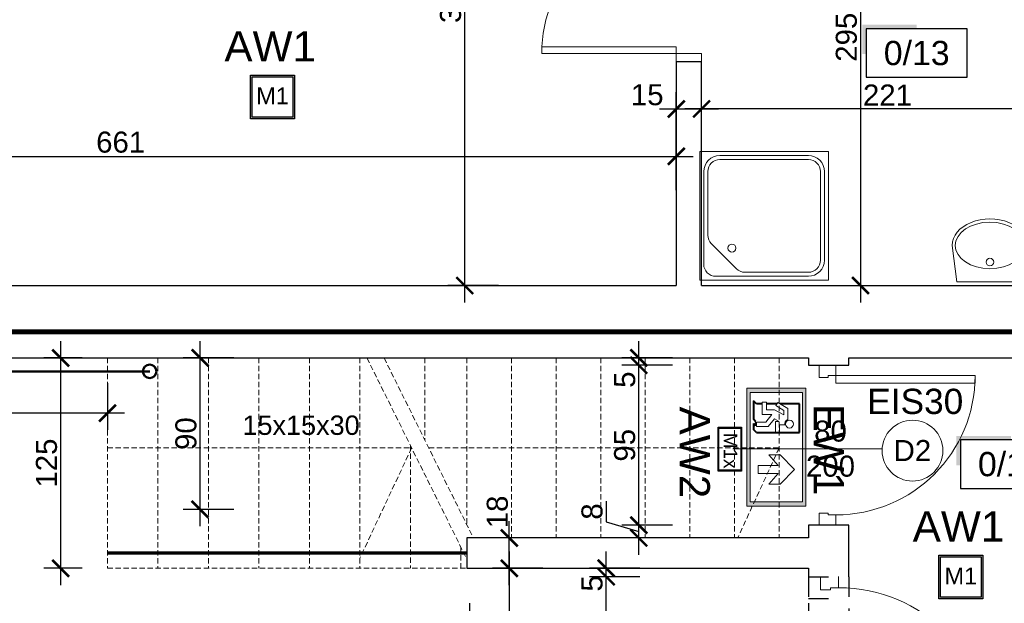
# Model space of a CAD drawing. Header units: millimetres. Extents: x 2709036 to 2756280, y 168165 to 192362.
# Tile 85 of 192: x 2716299 to 2716885, y 191168 to 191515. Entities that reach past the tile are written whole.
import ezdxf
from ezdxf.enums import TextEntityAlignment as Align

# ---------------------------------------------------------------- set-up
doc = ezdxf.new("R2010")
doc.units = ezdxf.units.MM
doc.header["$MEASUREMENT"] = 0
doc.set_wipeout_variables(frame=1)
for name, pattern in [('ACAD_ISO03W100', [30, 12, -18]), ('CENTER2', [1.125, 0.75, -0.125, 0.125, -0.125]), ('HIDDEN2', [4.7625, 3.175, -1.5875]), ('UKRYTE', [9.525, 6.35, -3.175]), ('Wipeout_Contour', [1000, 0, -1000])]:
    doc.linetypes.add(name, pattern=pattern)
doc.layers.add('6 - OPISY', color=7, linetype='Continuous')
doc.layers.add('Oświetlenie awaryjne', color=1, linetype='Continuous')
for name, color, linetype, lineweight in [('[san] inst. hydrantowa', 4, 'CENTER2', 50), ('__MAZ_EKSP_PROJ', 3, 'Continuous', 0), ('__MAZ_LIKWIDACJE', 6, 'ACAD_ISO03W100', 30), ('__MAZ_OPIS_STOLARKA', 7, 'Continuous', 0), ('__MAZ_SCHODY', 7, 'Continuous', 0), ('__MAZ_STOLARKA DRZWIOWA ISTN', 7, 'Continuous', 9), ('__MAZ_STOLARKA DRZWIOWA NOWA', 7, 'Continuous', 9), ('__MAZ_WYMIARY', 7, 'Continuous', 9), ('__MAZ_ŚCIANY ISTNIEJĄCE', 7, 'Continuous', 30), ('Meble i wyposażenie', 8, 'Continuous', 5), ('Oświetlenie ewakuacyjne', 3, 'Continuous', 20), ('SCHODY_POR.', 7, 'UKRYTE', 25)]:
    doc.layers.add(name, color=color, linetype=linetype, lineweight=lineweight)
doc.styles.add('Arial', font='arial.ttf')
doc.styles.add('Dimensions', font='arial.ttf')
doc.styles.add('Malanow_1_100', font='isocpeur.ttf')
doc.styles.get("Standard").update_dxf_attribs({"font": 'arial.ttf'})
doc.styles.add('styl1', font='arial.ttf')
doc.dimstyles.new('100', dxfattribs={"dimtxt": 10, "dimasz": 10, "dimexe": 18, "dimexo": 15, "dimgap": 9, "dimtad": 1, "dimdec": 1, "dimrnd": 0.5, "dimdsep": 46, "dimtxsty": 'Dimensions', "dimblk": 'ARCHTICK', "dimcen": 9, "dimdle": 10, "dimadec": 1, "dimazin": 2, "dimtfac": 1, "dimtdec": 4, "dimtofl": 0, "dimtmove": 2, "dimatfit": 3, "dimfxl": 1, "dimtolj": 1, "dimtzin": 0, "dimarcsym": 0})

# ---------------------------------------------------------------- blocks, each defined once
blk = doc.blocks.new('_ArchTick')
at = {"color": 0, "linetype": 'ByBlock', "const_width": 0.15}
blk.add_lwpolyline([(-0.5, -0.5), (0.5, 0.5)], dxfattribs=at)
blk = doc.blocks.new('*D730')
at = {"layer": '__MAZ_WYMIARY', "color": 0, "lineweight": -2}
for p, q in [((2716323.77, 191179.08), (2716323.77, 191324.08)), ((2716336.61, 191314.08), (2716313.77, 191314.08)), ((2716336.61, 191189.08), (2716313.77, 191189.08))]:
    blk.add_line(p, q, dxfattribs=at)
at = {"layer": 'Defpoints', "color": 0, "lineweight": 30}
for p in [(2716323.77, 191314.08), (2716351.61, 191314.08), (2716351.61, 191189.08)]:
    blk.add_point(p, dxfattribs=at)
at = {"layer": '__MAZ_WYMIARY', "color": 0, "lineweight": -2, "xscale": 10, "yscale": 10, "zscale": 10}
for p, rotation in [((2716323.77, 191314.08), 90), ((2716323.77, 191189.08), 270)]:
    blk.add_blockref('_ArchTick', p, dxfattribs=dict(at, rotation=rotation))
at = {"layer": '__MAZ_WYMIARY', "color": 0, "lineweight": 5, "insert": (2716315.39, 191251.58), "char_height": 12.5, "attachment_point": 5, "rotation": 90, "style": 'Arial'}
blk.add_mtext('\\A1;125', dxfattribs=at)
blk = doc.blocks.new('BRODZIK 90')
for p, q in [((-4.5, 0), (4.5, 0)), ((-4.5, -9), (-4.5, 0)), ((4.5, 0), (4.5, -9)), ((-3.379, -0.281), (3.094, -0.281)), ((-1.34, -0.562), (3.094, -0.562)), ((-4.219, -7.594), (-4.219, -1.121)), ((-3.691, -2.566), (-1.934, -0.809)), ((3.938, -1.406), (3.938, -7.594)), ((4.219, -1.406), (4.219, -7.594)), ((-3.937, -7.594), (-3.937, -3.16)), ((3.094, -8.438), (-3.094, -8.438)), ((3.094, -8.719), (-3.094, -8.719)), ((4.5, -9), (-4.5, -9))]:
    blk.add_line(p, q)
blk.add_circle((-2.25, -2.25), 0.281)
for centre, radius, start, end in [((-3.379, -1.121), 0.84, 90, 180), ((-1.34, -1.403), 0.84, 90, 135), ((3.094, -1.406), 1.125, 0, 90), ((3.094, -1.406), 0.844, 0, 90), ((-3.097, -3.16), 0.84, 135, 180), ((-3.094, -7.594), 1.125, 180, 270), ((-3.094, -7.594), 0.844, 180, 270), ((3.094, -7.594), 1.125, 270, 0), ((3.094, -7.594), 0.844, 270, 0)]:
    blk.add_arc(centre, radius, start, end)
blk = doc.blocks.new('*U5')
at = {"color": 0, "linetype": 'Wipeout_Contour', "lineweight": -2, "ltscale": 7389.409666}
blk.add_wipeout([(-228.2, -234.4), (-227.7, -234.4), (-225.7, -255.6), (-220, -276), (-210.6, -294.8), (-188.8, -323.2), (-161.9, -346.1), (-111.8, -371.5), (-58.3, -387.1), (-3, -392.4), (52.4, -387.1), (105.9, -371.5), (155.9, -346.1), (182.9, -323.2), (204.7, -294.8), (214, -276), (219.8, -255.6), (221.8, -234.4), (193.5, -17.4), (-199.4, -17.4)], dxfattribs=at).dxf.layer = 'Meble i wyposażenie'
at = {"layer": 'Meble i wyposażenie', "color": 0, "linetype": 'Continuous', "lineweight": -2}
for p, q in [((-199.4, -17.2), (-228.2, -234.2)), ((193.5, -17.2), (-199.4, -17.2)), ((-199.2, -17.5), (-199.4, -17.5)), ((193.5, -17.5), (193.3, -17.5)), ((221.8, -234.2), (193.5, -17.2))]:
    blk.add_line(p, q, dxfattribs=at)
blk.add_circle((-3, -135.7), 22.5, dxfattribs=at)
blk.add_ellipse((-3, -234.2), major_axis=(-206, 0), ratio=0.671, dxfattribs=at)
blk.add_ellipse((-3, -234.2), major_axis=(-224.7, 0), ratio=0.702956, start_param=0, end_param=3.141593, dxfattribs=at)
blk = doc.blocks.new('*U9')
at = {"ltscale": 10}
blk.add_hatch(color=256, dxfattribs=at).paths.add_polyline_path([(0, 26), (-25, 26), (-27, 26), (-27, 11.46), (-25, 11.46), (-25, 24), (0, 24)])
blk.add_lwpolyline([(-25, 0), (25, 0), (25, 24), (-25, 24)], close=True, dxfattribs=at)
at = {"layer": '6 - OPISY'}
for tag, p in [('NRPOM', (0, 6)), ('WYSPOM', (3.39, -15.66))]:
    blk.add_attdef(tag, text='', height=12, dxfattribs=at).set_placement(p, align=Align.CENTER)
blk = doc.blocks.new('*D733')
at = {"layer": '__MAZ_WYMIARY', "color": 0, "lineweight": -2}
for p, q in [((2716406.65, 191214.08), (2716406.65, 191324.08)), ((2716426.65, 191314.08), (2716396.65, 191314.08)), ((2716426.65, 191224.08), (2716396.65, 191224.08))]:
    blk.add_line(p, q, dxfattribs=at)
at = {"layer": 'Defpoints', "color": 0, "lineweight": 30}
for p in [(2716406.65, 191314.08), (2716454.82, 191314.08), (2716550.48, 191224.08)]:
    blk.add_point(p, dxfattribs=at)
at = {"layer": '__MAZ_WYMIARY', "color": 0, "lineweight": -2, "xscale": 10, "yscale": 10, "zscale": 10}
for p, rotation in [((2716406.65, 191314.08), 90), ((2716406.65, 191224.08), 270)]:
    blk.add_blockref('_ArchTick', p, dxfattribs=dict(at, rotation=rotation))
at = {"layer": '__MAZ_WYMIARY', "color": 0, "lineweight": 5, "insert": (2716398.27, 191269.08), "char_height": 12.5, "attachment_point": 5, "rotation": 90, "style": 'Arial'}
blk.add_mtext('\\A1;90', dxfattribs=at)
blk = doc.blocks.new('*D872')
at = {"layer": '__MAZ_WYMIARY', "color": 0, "lineweight": -2}
for p, q in [((2716590.4, 191199.08), (2716590.4, 191054.08)), ((2716590.4, 191189.08), (2716600.4, 191189.08)), ((2716590.4, 191064.08), (2716600.4, 191064.08))]:
    blk.add_line(p, q, dxfattribs=at)
at = {"layer": 'Defpoints', "color": 0, "lineweight": 30}
for p in [(2716585.72, 191189.08), (2716585.72, 191064.08), (2716590.4, 191064.08)]:
    blk.add_point(p, dxfattribs=at)
at = {"layer": '__MAZ_WYMIARY', "color": 0, "lineweight": -2, "xscale": 10, "yscale": 10, "zscale": 10}
for p, rotation in [((2716590.4, 191189.08), 90), ((2716590.4, 191064.08), 270)]:
    blk.add_blockref('_ArchTick', p, dxfattribs=dict(at, rotation=rotation))
at = {"layer": '__MAZ_WYMIARY', "color": 0, "lineweight": 5, "insert": (2716582.02, 191126.58), "char_height": 12.5, "attachment_point": 5, "rotation": 90, "style": 'Arial'}
blk.add_mtext('\\A1;125', dxfattribs=at)
blk = doc.blocks.new('*D873')
at = {"layer": '__MAZ_WYMIARY', "color": 0, "lineweight": -2}
for p, q in [((2716323.77, 191179.08), (2716323.77, 191324.08)), ((2716336.61, 191314.08), (2716313.77, 191314.08)), ((2716336.61, 191189.08), (2716313.77, 191189.08))]:
    blk.add_line(p, q, dxfattribs=at)
at = {"layer": 'Defpoints', "color": 0, "lineweight": 30}
for p in [(2716323.77, 191314.08), (2716351.61, 191314.08), (2716351.61, 191189.08)]:
    blk.add_point(p, dxfattribs=at)
at = {"layer": '__MAZ_WYMIARY', "color": 0, "lineweight": -2, "xscale": 10, "yscale": 10, "zscale": 10}
for p, rotation in [((2716323.77, 191314.08), 90), ((2716323.77, 191189.08), 270)]:
    blk.add_blockref('_ArchTick', p, dxfattribs=dict(at, rotation=rotation))
at = {"layer": '__MAZ_WYMIARY', "color": 0, "lineweight": 5, "insert": (2716315.39, 191251.58), "char_height": 12.5, "attachment_point": 5, "rotation": 90, "style": 'Arial'}
blk.add_mtext('\\A1;125', dxfattribs=at)
blk = doc.blocks.new('*D963')
at = {"layer": '__MAZ_WYMIARY', "color": 0, "lineweight": -2}
for p, q in [((2716768.18, 191165.08), (2716768.18, 191138.39)), ((2716792.18, 191165.09), (2716792.18, 191138.39)), ((2716802.18, 191148.39), (2716758.18, 191148.39))]:
    blk.add_line(p, q, dxfattribs=at)
at = {"layer": 'Defpoints', "color": 0, "lineweight": 30}
for p in [(2716768.18, 191180.08), (2716792.18, 191180.09), (2716768.18, 191148.39)]:
    blk.add_point(p, dxfattribs=at)
at = {"layer": '__MAZ_WYMIARY', "color": 0, "lineweight": -2, "xscale": 10, "yscale": 10, "zscale": 10, "rotation": 180}
blk.add_blockref('_ArchTick', (2716768.18, 191148.39), dxfattribs=at)
at = {"layer": '__MAZ_WYMIARY', "color": 0, "lineweight": -2, "xscale": 10, "yscale": 10, "zscale": 10}
blk.add_blockref('_ArchTick', (2716792.18, 191148.39), dxfattribs=at)
at = {"layer": '__MAZ_WYMIARY', "color": 0, "lineweight": 5, "insert": (2716780.18, 191156.66), "char_height": 12.5, "attachment_point": 5, "style": 'Arial'}
blk.add_mtext('\\A1;24', dxfattribs=at)
blk = doc.blocks.new('*D964')
at = {"layer": '__MAZ_WYMIARY', "color": 0, "lineweight": -2}
for p, q in [((2716566.74, 191168.39), (2716566.74, 191138.39)), ((2716768.18, 191168.39), (2716768.18, 191138.39)), ((2716778.18, 191148.39), (2716556.74, 191148.39))]:
    blk.add_line(p, q, dxfattribs=at)
at = {"layer": 'Defpoints', "color": 0, "lineweight": 30}
for p in [(2716566.74, 191189.08), (2716768.18, 191189.08), (2716566.74, 191148.39)]:
    blk.add_point(p, dxfattribs=at)
at = {"layer": '__MAZ_WYMIARY', "color": 0, "lineweight": -2, "xscale": 10, "yscale": 10, "zscale": 10, "rotation": 180}
blk.add_blockref('_ArchTick', (2716566.74, 191148.39), dxfattribs=at)
at = {"layer": '__MAZ_WYMIARY', "color": 0, "lineweight": -2, "xscale": 10, "yscale": 10, "zscale": 10}
blk.add_blockref('_ArchTick', (2716768.18, 191148.39), dxfattribs=at)
at = {"layer": '__MAZ_WYMIARY', "color": 0, "lineweight": 5, "insert": (2716667.46, 191156.77), "char_height": 12.5, "attachment_point": 5, "style": 'Arial'}
blk.add_mtext('\\A1;202', dxfattribs=at)
blk = doc.blocks.new('*D965')
at = {"layer": '__MAZ_WYMIARY', "color": 0, "lineweight": -2}
for p, q in [((2716590.4, 191179.08), (2716590.4, 191217.08)), ((2716610.4, 191207.08), (2716580.4, 191207.08)), ((2716610.4, 191189.08), (2716580.4, 191189.08))]:
    blk.add_line(p, q, dxfattribs=at)
at = {"layer": 'Defpoints', "color": 0, "lineweight": 30}
for p in [(2716590.4, 191207.08), (2716648.64, 191207.08), (2716648.64, 191189.08)]:
    blk.add_point(p, dxfattribs=at)
at = {"layer": '__MAZ_WYMIARY', "color": 0, "lineweight": -2, "xscale": 10, "yscale": 10, "zscale": 10}
for p, rotation in [((2716590.4, 191207.08), 90), ((2716590.4, 191189.08), 270)]:
    blk.add_blockref('_ArchTick', p, dxfattribs=dict(at, rotation=rotation))
at = {"layer": '__MAZ_WYMIARY', "color": 0, "lineweight": 5, "insert": (2716583.35, 191222.56), "char_height": 12.5, "attachment_point": 5, "rotation": 90, "style": 'Arial'}
blk.add_mtext('\\A1;18', dxfattribs=at)
blk = doc.blocks.new('*D974')
at = {"layer": '__MAZ_WYMIARY', "color": 0, "lineweight": -2}
for p, q in [((2716563.92, 191347.08), (2716563.92, 191708.1)), ((2716583.92, 191698.1), (2716553.92, 191698.1)), ((2716583.92, 191357.08), (2716553.92, 191357.08))]:
    blk.add_line(p, q, dxfattribs=at)
at = {"layer": 'Defpoints', "color": 0, "lineweight": 30}
for p in [(2716563.92, 191698.1), (2716689.68, 191698.1), (2716689.68, 191357.08)]:
    blk.add_point(p, dxfattribs=at)
at = {"layer": '__MAZ_WYMIARY', "color": 0, "lineweight": -2, "xscale": 10, "yscale": 10, "zscale": 10}
for p, rotation in [((2716563.92, 191698.1), 90), ((2716563.92, 191357.08), 270)]:
    blk.add_blockref('_ArchTick', p, dxfattribs=dict(at, rotation=rotation))
at = {"layer": '__MAZ_WYMIARY', "color": 0, "lineweight": 5, "insert": (2716555.53, 191527.59), "char_height": 12.5, "attachment_point": 5, "rotation": 90, "style": 'Arial'}
blk.add_mtext('\\A1;341', dxfattribs=at)
blk = doc.blocks.new('*D977')
at = {"layer": '__MAZ_WYMIARY', "color": 0, "lineweight": -2}
for p, q in [((2716704.68, 191441.99), (2716704.68, 191471.99)), ((2716925.68, 191441.99), (2716925.68, 191471.99)), ((2716935.68, 191461.99), (2716694.68, 191461.99))]:
    blk.add_line(p, q, dxfattribs=at)
at = {"layer": 'Defpoints', "color": 0, "lineweight": 30}
for p in [(2716704.68, 191461.99), (2716704.68, 191357.08), (2716925.68, 191357.08)]:
    blk.add_point(p, dxfattribs=at)
at = {"layer": '__MAZ_WYMIARY', "color": 0, "lineweight": -2, "xscale": 10, "yscale": 10, "zscale": 10, "rotation": 180}
blk.add_blockref('_ArchTick', (2716704.68, 191461.99), dxfattribs=at)
at = {"layer": '__MAZ_WYMIARY', "color": 0, "lineweight": -2, "xscale": 10, "yscale": 10, "zscale": 10}
blk.add_blockref('_ArchTick', (2716925.68, 191461.99), dxfattribs=at)
at = {"layer": '__MAZ_WYMIARY', "color": 0, "lineweight": 5, "insert": (2716815.18, 191470.26), "char_height": 12.5, "attachment_point": 5, "style": 'Arial'}
blk.add_mtext('\\A1;221', dxfattribs=at)
blk = doc.blocks.new('*D978')
at = {"layer": '__MAZ_WYMIARY', "color": 0, "lineweight": -2}
for p, q in [((2716689.68, 191441.99), (2716689.68, 191471.99)), ((2716704.68, 191441.99), (2716704.68, 191471.99)), ((2716679.68, 191461.99), (2716714.68, 191461.99))]:
    blk.add_line(p, q, dxfattribs=at)
at = {"layer": 'Defpoints', "color": 0, "lineweight": 30}
for p in [(2716704.68, 191461.99), (2716689.68, 191357.08), (2716704.68, 191357.08)]:
    blk.add_point(p, dxfattribs=at)
at = {"layer": '__MAZ_WYMIARY', "color": 0, "lineweight": -2, "xscale": 10, "yscale": 10, "zscale": 10, "rotation": 180}
blk.add_blockref('_ArchTick', (2716689.68, 191461.99), dxfattribs=at)
at = {"layer": '__MAZ_WYMIARY', "color": 0, "lineweight": -2, "xscale": 10, "yscale": 10, "zscale": 10}
blk.add_blockref('_ArchTick', (2716704.68, 191461.99), dxfattribs=at)
at = {"layer": '__MAZ_WYMIARY', "color": 0, "lineweight": 5, "insert": (2716672.38, 191470.37), "char_height": 12.5, "attachment_point": 5, "style": 'Arial'}
blk.add_mtext('\\A1;15', dxfattribs=at)
blk = doc.blocks.new('*D985')
at = {"layer": '__MAZ_WYMIARY', "color": 0, "lineweight": -2}
for p, q in [((2716799.16, 191662.1), (2716799.16, 191347.08)), ((2716779.16, 191652.1), (2716809.16, 191652.1)), ((2716779.16, 191357.08), (2716809.16, 191357.08))]:
    blk.add_line(p, q, dxfattribs=at)
at = {"layer": 'Defpoints', "color": 0, "lineweight": 30}
for p in [(2716704.68, 191652.1), (2716704.68, 191357.08), (2716799.16, 191357.08)]:
    blk.add_point(p, dxfattribs=at)
at = {"layer": '__MAZ_WYMIARY', "color": 0, "lineweight": -2, "xscale": 10, "yscale": 10, "zscale": 10}
for p, rotation in [((2716799.16, 191652.1), 90), ((2716799.16, 191357.08), 270)]:
    blk.add_blockref('_ArchTick', p, dxfattribs=dict(at, rotation=rotation))
at = {"layer": '__MAZ_WYMIARY', "color": 0, "lineweight": 5, "insert": (2716790.78, 191504.59), "char_height": 12.5, "attachment_point": 5, "rotation": 90, "style": 'Arial'}
blk.add_mtext('\\A1;295', dxfattribs=at)
blk = doc.blocks.new('*D1382')
at = {"layer": '__MAZ_WYMIARY', "color": 0, "lineweight": -2}
for p, q in [((2716194.68, 191299.08), (2716194.68, 191271.29)), ((2716351.61, 191299.08), (2716351.61, 191271.29)), ((2716361.61, 191281.29), (2716184.68, 191281.29))]:
    blk.add_line(p, q, dxfattribs=at)
at = {"layer": 'Defpoints', "color": 0, "lineweight": 30}
for p in [(2716194.68, 191314.08), (2716351.61, 191314.08), (2716194.68, 191281.29)]:
    blk.add_point(p, dxfattribs=at)
at = {"layer": '__MAZ_WYMIARY', "color": 0, "lineweight": -2, "xscale": 10, "yscale": 10, "zscale": 10, "rotation": 180}
blk.add_blockref('_ArchTick', (2716194.68, 191281.29), dxfattribs=at)
at = {"layer": '__MAZ_WYMIARY', "color": 0, "lineweight": -2, "xscale": 10, "yscale": 10, "zscale": 10}
blk.add_blockref('_ArchTick', (2716351.61, 191281.29), dxfattribs=at)
at = {"layer": '__MAZ_WYMIARY', "color": 0, "lineweight": 5, "insert": (2716273.15, 191289.67), "char_height": 12.5, "attachment_point": 5, "style": 'Arial'}
blk.add_mtext('\\A1;157', dxfattribs=at)
blk = doc.blocks.new('*D1392')
at = {"layer": '__MAZ_WYMIARY', "color": 0, "lineweight": -2}
for p, q in [((2716029.18, 191413.82), (2716029.18, 191443.82)), ((2716689.68, 191413.82), (2716689.68, 191443.82)), ((2716019.18, 191433.82), (2716699.68, 191433.82))]:
    blk.add_line(p, q, dxfattribs=at)
at = {"layer": 'Defpoints', "color": 0, "lineweight": 30}
for p in [(2716689.68, 191433.82), (2716029.18, 191357.08), (2716689.68, 191357.08)]:
    blk.add_point(p, dxfattribs=at)
at = {"layer": '__MAZ_WYMIARY', "color": 0, "lineweight": -2, "xscale": 10, "yscale": 10, "zscale": 10, "rotation": 180}
blk.add_blockref('_ArchTick', (2716029.18, 191433.82), dxfattribs=at)
at = {"layer": '__MAZ_WYMIARY', "color": 0, "lineweight": -2, "xscale": 10, "yscale": 10, "zscale": 10}
blk.add_blockref('_ArchTick', (2716689.68, 191433.82), dxfattribs=at)
at = {"layer": '__MAZ_WYMIARY', "color": 0, "lineweight": 5, "insert": (2716359.43, 191442.2), "char_height": 12.5, "attachment_point": 5, "style": 'Arial'}
blk.add_mtext('\\A1;661', dxfattribs=at)
blk = doc.blocks.new('*D1394')
at = {"layer": '__MAZ_WYMIARY', "color": 0, "lineweight": -2}
for p, q in [((2716648, 191059.08), (2716648, 191194.07)), ((2716668, 191184.07), (2716638, 191184.07)), ((2716668, 191069.08), (2716638, 191069.08))]:
    blk.add_line(p, q, dxfattribs=at)
at = {"layer": 'Defpoints', "color": 0, "lineweight": 30}
for p in [(2716648, 191184.07), (2716768.18, 191184.07), (2716780.18, 191069.08)]:
    blk.add_point(p, dxfattribs=at)
at = {"layer": '__MAZ_WYMIARY', "color": 0, "lineweight": -2, "xscale": 10, "yscale": 10, "zscale": 10}
for p, rotation in [((2716648, 191184.07), 90), ((2716648, 191069.08), 270)]:
    blk.add_blockref('_ArchTick', p, dxfattribs=dict(at, rotation=rotation))
at = {"layer": '__MAZ_WYMIARY', "color": 0, "lineweight": 5, "insert": (2716639.62, 191126.58), "char_height": 12.5, "attachment_point": 5, "rotation": 90, "style": 'Arial'}
blk.add_mtext('\\A1;115', dxfattribs=at)
blk = doc.blocks.new('*D1395')
at = {"layer": '__MAZ_WYMIARY', "color": 0, "lineweight": -2}
for p, q in [((2716648, 191174.07), (2716648, 191199.08)), ((2716668, 191189.08), (2716638, 191189.08)), ((2716668, 191184.07), (2716638, 191184.07))]:
    blk.add_line(p, q, dxfattribs=at)
at = {"layer": 'Defpoints', "color": 0, "lineweight": 30}
for p in [(2716648, 191189.08), (2716768.18, 191189.08), (2716768.18, 191184.07)]:
    blk.add_point(p, dxfattribs=at)
at = {"layer": '__MAZ_WYMIARY', "color": 0, "lineweight": -2, "xscale": 10, "yscale": 10, "zscale": 10}
for p, rotation in [((2716648, 191189.08), 90), ((2716648, 191184.07), 270)]:
    blk.add_blockref('_ArchTick', p, dxfattribs=dict(at, rotation=rotation))
at = {"layer": '__MAZ_WYMIARY', "color": 0, "lineweight": 5, "insert": (2716639.64, 191180.08), "char_height": 12.5, "attachment_point": 5, "rotation": 90, "style": 'Arial'}
blk.add_mtext('\\A1;5', dxfattribs=at)
blk = doc.blocks.new('*D1396')
at = {"layer": '__MAZ_WYMIARY', "color": 0, "lineweight": -2}
for p, q in [((2716648.01, 191228.93), (2716648.01, 191216.69)), ((2716667.39, 191197.08), (2716667.39, 191224.67)), ((2716648.01, 191216.69), (2716667.39, 191210.88)), ((2716687.39, 191214.67), (2716657.39, 191214.67)), ((2716687.39, 191207.08), (2716657.39, 191207.08))]:
    blk.add_line(p, q, dxfattribs=at)
at = {"layer": 'Defpoints', "color": 0, "lineweight": 30}
for p in [(2716667.39, 191214.67), (2716768.18, 191214.67), (2716768.18, 191207.08)]:
    blk.add_point(p, dxfattribs=at)
at = {"layer": '__MAZ_WYMIARY', "color": 0, "lineweight": -2, "xscale": 10, "yscale": 10, "zscale": 10}
for p, rotation in [((2716667.39, 191214.67), 90), ((2716667.39, 191207.08), 270)]:
    blk.add_blockref('_ArchTick', p, dxfattribs=dict(at, rotation=rotation))
at = {"layer": '__MAZ_WYMIARY', "color": 0, "lineweight": 5, "insert": (2716639.63, 191222.81), "char_height": 12.5, "attachment_point": 5, "rotation": 90, "style": 'Arial'}
blk.add_mtext('\\A1;8', dxfattribs=at)
blk = doc.blocks.new('*D1397')
at = {"layer": '__MAZ_WYMIARY', "color": 0, "lineweight": -2}
for p, q in [((2716667.39, 191204.67), (2716667.39, 191319.67)), ((2716687.39, 191309.67), (2716657.39, 191309.67)), ((2716687.39, 191214.67), (2716657.39, 191214.67))]:
    blk.add_line(p, q, dxfattribs=at)
at = {"layer": 'Defpoints', "color": 0, "lineweight": 30}
for p in [(2716667.39, 191309.67), (2716780.18, 191309.67), (2716780.18, 191214.67)]:
    blk.add_point(p, dxfattribs=at)
at = {"layer": '__MAZ_WYMIARY', "color": 0, "lineweight": -2, "xscale": 10, "yscale": 10, "zscale": 10}
for p, rotation in [((2716667.39, 191309.67), 90), ((2716667.39, 191214.67), 270)]:
    blk.add_blockref('_ArchTick', p, dxfattribs=dict(at, rotation=rotation))
at = {"layer": '__MAZ_WYMIARY', "color": 0, "lineweight": 5, "insert": (2716659.01, 191262.17), "char_height": 12.5, "attachment_point": 5, "rotation": 90, "style": 'Arial'}
blk.add_mtext('\\A1;95', dxfattribs=at)
blk = doc.blocks.new('*D1398')
at = {"layer": '__MAZ_WYMIARY', "color": 0, "lineweight": -2}
for p, q in [((2716667.39, 191299.67), (2716667.39, 191324.08)), ((2716687.39, 191314.08), (2716657.39, 191314.08)), ((2716687.39, 191309.67), (2716657.39, 191309.67))]:
    blk.add_line(p, q, dxfattribs=at)
at = {"layer": 'Defpoints', "color": 0, "lineweight": 30}
for p in [(2716667.39, 191314.08), (2716768.18, 191314.08), (2716768.18, 191309.67)]:
    blk.add_point(p, dxfattribs=at)
at = {"layer": '__MAZ_WYMIARY', "color": 0, "lineweight": -2, "xscale": 10, "yscale": 10, "zscale": 10}
for p, rotation in [((2716667.39, 191314.08), 90), ((2716667.39, 191309.67), 270)]:
    blk.add_blockref('_ArchTick', p, dxfattribs=dict(at, rotation=rotation))
at = {"layer": '__MAZ_WYMIARY', "color": 0, "lineweight": 5, "insert": (2716659.04, 191301.14), "char_height": 12.5, "attachment_point": 5, "rotation": 90, "style": 'Arial'}
blk.add_mtext('\\A1;5', dxfattribs=at)
blk = doc.blocks.new('90')
at = {"color": 0, "linetype": 'Continuous', "lineweight": 5}
for p, q in [((30102.84, -38884.85), (30102.84, -38878.44)), ((30113.27, -38878.44), (30113.27, -38885.98)), ((30107.55, -38884.85), (30102.84, -38884.85)), ((30107.55, -38885.98), (30107.55, -38884.85)), ((30113.27, -38885.98), (30107.55, -38885.98)), ((30015.67, -38967.31), (30015.67, -38972.02)), ((30102.84, -38967.31), (30015.67, -38967.31)), ((30015.67, -38967.31), (30015.67, -38972.02)), ((30102.84, -38972.02), (30102.84, -38967.31)), ((30015.67, -38972.02), (30102.84, -38972.02)), ((30102.84, -38978.44), (30102.84, -38972.02)), ((30102.84, -38972.02), (30107.55, -38972.02)), ((30107.55, -38972.02), (30107.55, -38970.89)), ((30107.55, -38970.89), (30113.27, -38970.89)), ((30113.27, -38970.89), (30113.27, -38978.44))]:
    blk.add_line(p, q, dxfattribs=at)
blk.add_arc((30102.84, -38972.02), 87.17, 90, 180, dxfattribs=at)
blk = doc.blocks.new('*U718')
at = {"layer": 'Oświetlenie awaryjne'}
h = blk.add_hatch(color=256, dxfattribs=at)
h.dxf.hatch_style = 1
h.paths.add_polyline_path([(-13, -13), (13, -13), (13, 13), (-13, 13)])
h.paths.add_polyline_path([(-12, -12), (12, -12), (12, 12), (-12, 12)], flags=16)
for points in [[(-13, 13), (13, 13), (13, -13), (-13, -13)], [(-12, 12), (12, 12), (12, -12), (-12, -12)]]:
    blk.add_lwpolyline(points, close=True, dxfattribs=at)
at = {"layer": 'Oświetlenie awaryjne', "attachment_point": 1, "style": 'Malanow_1_100'}
for s, width, insert, char_height in [('{\\fArial|b0|i0|c238|p34;AW1}', 59.6663, (-28.61, 39.11), 18), ('\\pxqc;{\\fArial|b0|i0|c238|p34;M1}', 26, (-13, 5.68), 10)]:
    blk.add_mtext_dynamic_manual_height_columns(s, width=width, gutter_width=669.53, heights=[0], dxfattribs=dict(at, insert=insert, char_height=char_height))
blk = doc.blocks.new('*U723')
at = {"layer": 'Oświetlenie awaryjne'}
h = blk.add_hatch(color=256, dxfattribs=at)
h.paths.add_polyline_path([(-13, 7), (13, 7), (13, -7), (-13, -7)])
h.paths.add_polyline_path([(-12.5, 6.5), (12.5, 6.5), (12.5, -6.5), (-12.5, -6.5)], flags=16)
at = {"layer": 'Oświetlenie awaryjne', "linetype": 'ByBlock'}
for p, q in [((-12.5, 6.5), (12.5, 6.5)), ((-12.5, -6.5), (-12.5, 6.5)), ((12.5, 6.5), (12.5, -6.5)), ((12.5, -6.5), (-12.5, -6.5))]:
    blk.add_line(p, q, dxfattribs=at)
blk.add_lwpolyline([(-13, 7), (13, 7), (13, -7), (-13, -7)], close=True, dxfattribs=at)
at = {"layer": 'Oświetlenie awaryjne', "attachment_point": 1, "style": 'Malanow_1_100'}
for s, insert, char_height in [('{\\fArial|b0|i0|c238|p34;M1x}', (-9.68, 4.41), 8), ('{\\fArial|b0|i0|c238|p34;AW2}', (-25.34, -11.89), 18)]:
    blk.add_mtext_dynamic_manual_height_columns(s, width=42.9792, gutter_width=669.53, heights=[0], dxfattribs=dict(at, insert=insert, char_height=char_height))
blk = doc.blocks.new('DG')
at = {"layer": 'Oświetlenie ewakuacyjne', "linetype": 'ByBlock'}
h = blk.add_hatch(color=256, dxfattribs=at)
h.paths.add_polyline_path([(-0.92, 34.23), (69.08, 34.23), (69.08, -0.77), (-0.92, -0.77)])
h.paths.add_polyline_path([(1.54, 32.26), (66.63, 32.26), (66.63, 1.21), (1.54, 1.21)], flags=16)
at = {"layer": 'Oświetlenie ewakuacyjne', "lineweight": 40}
for p, q in [((42.7, 30.38), (59.77, 30.38)), ((42.7, 4.82), (42.7, 30.38)), ((59.77, 30.38), (59.77, 18.95)), ((59.77, 17.11), (59.77, 10.93)), ((59.77, 8.22), (59.77, 4.82)), ((42.7, 4.82), (44.51, 3.02)), ((48.13, 3.02), (44.51, 3.02)), ((46.75, 4.39), (48.13, 3.02)), ((49.31, 4.39), (50.69, 3.02)), ((61.58, 3.02), (50.69, 3.02)), ((59.77, 4.82), (61.58, 3.02))]:
    blk.add_line(p, q, dxfattribs=at)
at = {"layer": 'Oświetlenie ewakuacyjne'}
for p, q in [((12.09, 19.05), (20.78, 27.53)), ((20.78, 27.53), (29.47, 19.05)), ((57, 23.48), (50.5, 23.49)), ((60.56, 17.65), (57, 23.48)), ((12.09, 12.28), (12.09, 19.05)), ((18.37, 17.8), (12.09, 12.28)), ((18.37, 5.81), (18.37, 17.8)), ((29.47, 12.28), (23.19, 17.8)), ((23.19, 17.8), (23.19, 5.81)), ((29.47, 19.05), (29.47, 12.28)), ((47.27, 18.64), (42.7, 18.64)), ((42.7, 18.64), (42.7, 16.29)), ((47.27, 21.68), (47.27, 18.64)), ((49.38, 16.28), (49.38, 18.44)), ((49.38, 18.44), (50.94, 15.55)), ((56.23, 15.6), (53.21, 21.11)), ((53.21, 21.11), (55.91, 21.11)), ((55.91, 21.11), (58.82, 16.48)), ((58.82, 16.48), (60.56, 17.65)), ((42.7, 16.29), (49.38, 16.28)), ((50.94, 15.55), (46.32, 11.89)), ((46.32, 11.89), (46.32, 4.82)), ((48.88, 10.54), (53.52, 13.99)), ((53.52, 13.99), (53.51, 8.22)), ((56.23, 10.93), (56.23, 15.6)), ((48.88, 4.82), (48.88, 10.54)), ((53.51, 8.22), (60.78, 8.22)), ((60.79, 10.93), (56.23, 10.93)), ((60.78, 8.22), (60.79, 10.93)), ((23.19, 5.81), (18.37, 5.81)), ((46.32, 4.82), (48.88, 4.82)), ((46.75, 4.39), (49.31, 4.39))]:
    blk.add_line(p, q, dxfattribs=at)
for points in [[(-0.92, 34.23), (69.08, 34.23), (69.08, -0.77), (-0.92, -0.77)], [(1.54, 32.26), (66.63, 32.26), (66.63, 1.21), (1.54, 1.21)]]:
    blk.add_lwpolyline(points, close=True, dxfattribs=at)
blk.add_circle((47.8, 24.52), 2.34, dxfattribs=at)
blk.add_arc((47.8, 24.52), 2.88, 259.40031, 339.13959, dxfattribs=at)
blk = doc.blocks.new('*U714')
at = {"layer": 'Oświetlenie ewakuacyjne', "color": 1, "linetype": 'ByBlock', "xscale": -1, "rotation": 359.9999999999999}
blk.add_blockref('DG', (69.08, 0.76), dxfattribs=at)
at = {"layer": 'Oświetlenie ewakuacyjne', "insert": (9.21, 57.69), "char_height": 18, "attachment_point": 1, "style": 'Malanow_1_100'}
blk.add_mtext_dynamic_manual_height_columns('{\\fArial|b0|i0|c238|p34;EW1}', width=42.9792, gutter_width=669.53, heights=[0], dxfattribs=at)

msp = doc.modelspace()

# ---------------------------------------------------------------- linework, layer by layer
at = {"layer": '[san] inst. hydrantowa', "color": 252, "linetype": 'Continuous', "ltscale": 50}
msp.add_lwpolyline([(2716166.68, 191306.08), (2716376.68, 191306.08)], dxfattribs=at)
msp.add_circle((2716376.68, 191306.08), 4, dxfattribs=at)
at = {"layer": '__MAZ_EKSP_PROJ', "linetype": 'ACAD_ISO03W100', "const_width": 3}
msp.add_lwpolyline([(2716979.53, 191055.31), (2716184.39, 191055.31), (2716184.39, 191329.64), (2716985.7, 191329.64)], dxfattribs=at)
at = {"layer": '__MAZ_LIKWIDACJE', "color": 252}
for p, q in [((2716768.18, 191184.07), (2716792.18, 191184.07)), ((2716768.18, 191184.07), (2716768.18, 191171.08)), ((2716792.18, 191184.07), (2716792.18, 191171.08)), ((2716768.18, 191171.08), (2716792.18, 191171.08))]:
    msp.add_line(p, q, dxfattribs=at)
at = {"layer": '__MAZ_OPIS_STOLARKA', "color": 252}
msp.add_lwpolyline([(2716723.29, 191260.08), (2716812.01, 191260.08)], dxfattribs=at)
msp.add_circle((2716830.05, 191258.98), 18.07, dxfattribs=at)
at = {"layer": '__MAZ_SCHODY', "color": 252, "linetype": 'HIDDEN2', "lineweight": 5}
for p, q in [((2716351.61, 191314.08), (2716351.61, 191189.08)), ((2716381.61, 191314.08), (2716381.61, 191189.08)), ((2716411.61, 191314.08), (2716411.61, 191189.08)), ((2716441.61, 191314.08), (2716441.61, 191189.08)), ((2716471.61, 191314.08), (2716471.61, 191189.08)), ((2716501.61, 191314.08), (2716501.61, 191189.08)), ((2716505.81, 191314.08), (2716565.24, 191194.35)), ((2716515.98, 191314.08), (2716569.08, 191207.08)), ((2716540.24, 191314.08), (2716540.24, 191265.2)), ((2716565.24, 191314.08), (2716565.24, 191214.83)), ((2716591.74, 191314.08), (2716591.74, 191207.08)), ((2716618.24, 191314.08), (2716618.24, 191207.08)), ((2716644.74, 191314.08), (2716644.74, 191207.08)), ((2716671.24, 191314.08), (2716671.24, 191207.08)), ((2716697.74, 191314.08), (2716697.74, 191207.08)), ((2716724.24, 191314.08), (2716724.24, 191207.08)), ((2716750.74, 191314.08), (2716750.74, 191207.08)), ((2716531.61, 191262.1), (2716531.61, 191189.08)), ((2716561.61, 191201.66), (2716561.61, 191189.08)), ((2716351.61, 191189.08), (2716566.74, 191189.08))]:
    msp.add_line(p, q, dxfattribs=at)
for points in [[(2716351.61, 191260.58), (2716532.37, 191260.58), (2716501.61, 191195.13)], [(2716542.53, 191260.58), (2716750.74, 191260.58), (2716726.19, 191207.08)]]:
    msp.add_lwpolyline(points, dxfattribs=at)
at = {"layer": '__MAZ_STOLARKA DRZWIOWA ISTN', "color": 252, "linetype": 'Continuous'}
for points in [[(2716689.68, 191494.91), (2716689.68, 191498.91), (2716609.68, 191498.91), (2716609.68, 191494.91)], [(2716704.68, 191494.91), (2716704.68, 191489.91), (2716689.68, 191489.91), (2716689.68, 191494.91)]]:
    msp.add_lwpolyline(points, close=True, dxfattribs=at)
msp.add_arc((2716689.68, 191494.91), 80, 90, 180, dxfattribs=at)
at = {"layer": '__MAZ_ŚCIANY ISTNIEJĄCE', "color": 252, "ltscale": 15}
for p, q in [((2716704.68, 191489.91), (2716689.68, 191489.91)), ((2716689.68, 191489.91), (2716689.68, 191357.08)), ((2716704.68, 191357.08), (2716704.68, 191489.91)), ((2716029.18, 191357.08), (2716689.68, 191357.08)), ((2716029.18, 191314.08), (2716768.18, 191314.08)), ((2716768.18, 191314.08), (2716768.18, 191309.67)), ((2716792.18, 191314.08), (2716925.68, 191314.08)), ((2716792.18, 191309.67), (2716792.18, 191314.08)), ((2716768.18, 191309.67), (2716792.18, 191309.67)), ((2716792.18, 191214.67), (2716768.18, 191214.67)), ((2716768.18, 191214.67), (2716768.18, 191207.08)), ((2716792.18, 191184.07), (2716792.18, 191214.67)), ((2716565.24, 191207.08), (2716565.24, 191189.08)), ((2716768.18, 191207.08), (2716565.24, 191207.08)), ((2716565.24, 191189.08), (2716768.18, 191189.08)), ((2716768.18, 191189.08), (2716768.18, 191184.07))]:
    msp.add_line(p, q, dxfattribs=at)
at = {"layer": 'SCHODY_POR.', "color": 252, "ltscale": 10, "const_width": 2}
msp.add_lwpolyline([(2716565.24, 191198.08), (2716351.61, 191198.08)], dxfattribs=at)

# ---------------------------------------------------------------- block references
at = {"layer": '6 - OPISY', "color": 252, "xscale": 1.2, "yscale": 1.2, "zscale": 1.2}
for p, values in [((2716832.55, 191480.82), {'NRPOM': '0/13'}), ((2716888.52, 191236.56, 0), {'NRPOM': '0/14'})]:
    msp.add_blockref('*U9', p, dxfattribs=at).add_auto_attribs(values)
at = {"layer": '__MAZ_STOLARKA DRZWIOWA NOWA', "color": 252, "lineweight": -2}
for p, xscale, yscale, zscale, rotation in [((2745378.7, 154284.67), 0.9498841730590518, 0.9498841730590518, 0.9498841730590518, 179.9999999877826), ((2747802.7, 231242.64), -1.030353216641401, 1.030353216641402, 1.030353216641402, 1.221732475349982e-08)]:
    msp.add_blockref('90', p, dxfattribs=dict(at, xscale=xscale, yscale=yscale, zscale=zscale, rotation=rotation))
at = {"layer": 'Meble i wyposażenie', "color": 252, "rotation": 180}
for name, p, xscale, yscale, zscale in [('BRODZIK 90', (2716741.84, 191360.18), -8.5, 8.5, 8.5), ('*U5', (2716876.38, 191357.47), -0.1, 0.1, 0.1)]:
    msp.add_blockref(name, p, dxfattribs=dict(at, xscale=xscale, yscale=yscale, zscale=zscale))
at = {"layer": 'Oświetlenie awaryjne'}
for p in [(2716449.68, 191469.08, 0), (2716858.77, 191183.84, 0)]:
    msp.add_blockref('*U718', p, dxfattribs=at)
at = {"layer": 'Oświetlenie awaryjne', "linetype": 'ByBlock', "rotation": 270}
msp.add_blockref('*U723', (2716721.5, 191259.82, 0), dxfattribs=at)
at = {"layer": 'Oświetlenie ewakuacyjne', "linetype": 'ByBlock', "rotation": 270}
msp.add_blockref('*U714', (2716731.67, 191296.04), dxfattribs=at)

# ---------------------------------------------------------------- texts
at = {"layer": '__MAZ_EKSP_PROJ', "linetype": 'ACAD_ISO03W100', "insert": (2716860.23, 191295.74), "char_height": 15, "attachment_point": 3}
msp.add_mtext_dynamic_manual_height_columns('EIS30', width=84.9678, gutter_width=12.5, heights=[61.2], dxfattribs=at)
at = {"layer": '__MAZ_OPIS_STOLARKA', "color": 252, "char_height": 12.5, "width": 38.3096, "attachment_point": 5, "style": 'styl1'}
for s, insert in [('\\pxqc;80\\P200', (2716781.31, 191260.08)), ('\\pxqc;D2', (2716829.99, 191259.02))]:
    msp.add_mtext(s, dxfattribs=dict(at, insert=insert))
at = {"layer": '__MAZ_SCHODY', "color": 252, "linetype": 'HIDDEN2', "lineweight": 5, "style": 'styl1'}
msp.add_text('15x15x30', height=11.5, dxfattribs=at).set_placement((2716431.81, 191268.32))

# ---------------------------------------------------------------- dimensions: what is measured, and where the dimension line sits
at = {"layer": '__MAZ_WYMIARY', "color": 252, "lineweight": 5}
for base, p1, p2, picture, middle in [((2716563.92, 191698.1), (2716689.68, 191357.08), (2716689.68, 191698.1), '*D974', (2716555.53, 191527.59)), ((2716799.16, 191357.08), (2716704.68, 191652.1), (2716704.68, 191357.08), '*D985', (2716790.78, 191504.59)), ((2716323.77, 191314.08), (2716351.61, 191189.08), (2716351.61, 191314.08), '*D730', (2716315.39, 191251.58)), ((2716323.77, 191314.08), (2716351.61, 191189.08), (2716351.61, 191314.08), '*D873', (2716315.39, 191251.58)), ((2716406.65, 191314.08), (2716550.48, 191224.08), (2716454.82, 191314.08), '*D733', (2716398.27, 191269.08)), ((2716667.39, 191309.67), (2716780.18, 191214.67), (2716780.18, 191309.67), '*D1397', (2716659.01, 191262.17)), ((2716667.39, 191214.67), (2716768.18, 191207.08), (2716768.18, 191214.67), '*D1396', (2716639.63, 191218.69)), ((2716590.4, 191064.08), (2716585.72, 191189.08), (2716585.72, 191064.08), '*D872', (2716582.02, 191126.58)), ((2716648, 191184.07), (2716780.18, 191069.08), (2716768.18, 191184.07), '*D1394', (2716639.62, 191126.58))]:
    dim = msp.add_linear_dim(base=base, p1=p1, p2=p2, angle=90, dimstyle='100', override={"dimtxt": 12.5, "dimexe": 10, "dimgap": 2, "dimdec": 0, "dimtxsty": 'Arial', "dimtmove": 1, "dimfxl": 20, "dimfxlon": 1}, dxfattribs=at)
    dim.commit()
    dim.dimension.update_dxf_attribs({"geometry": picture, "text_midpoint": middle})
for base, p1, p2, picture, middle in [((2716704.68, 191461.99), (2716689.68, 191357.08), (2716704.68, 191357.08), '*D978', (2716672.38, 191461.99)), ((2716768.18, 191148.39), (2716792.18, 191180.09), (2716768.18, 191180.08), '*D963', (2716780.18, 191148.39))]:
    dim = msp.add_linear_dim(base=base, p1=p1, p2=p2, dimstyle='100', override={"dimtxt": 12.5, "dimexe": 10, "dimgap": 2, "dimdec": 0, "dimtxsty": 'Arial', "dimtmove": 1, "dimfxl": 20, "dimfxlon": 1}, dxfattribs=at)
    dim.commit()
    dim.dimension.update_dxf_attribs({"geometry": picture, "text_midpoint": middle, "dimtype": 160})
for base, p1, p2, picture, middle in [((2716689.68401179, 191433.8183075), (2716029.18401179, 191357.0778375), (2716689.68401179, 191357.0778375), '*D1392', (2716359.43401179, 191442.20046984)), ((2716194.68, 191281.29), (2716351.61, 191314.08), (2716194.68, 191314.08), '*D1382', (2716273.15, 191289.67)), ((2716566.74, 191148.39), (2716768.18, 191189.08), (2716566.74, 191189.08), '*D964', (2716667.46, 191156.77))]:
    dim = msp.add_linear_dim(base=base, p1=p1, p2=p2, dimstyle='100', override={"dimtxt": 12.5, "dimexe": 10, "dimgap": 2, "dimdec": 0, "dimtxsty": 'Arial', "dimtmove": 1, "dimfxl": 20, "dimfxlon": 1}, dxfattribs=at)
    dim.commit()
    dim.dimension.update_dxf_attribs({"geometry": picture, "text_midpoint": middle})
for base, p1, p2, picture, middle in [((2716667.39, 191314.08), (2716768.18, 191309.67), (2716768.18, 191314.08), '*D1398', (2716667.39, 191301.14)), ((2716590.4, 191207.08), (2716648.64, 191189.08), (2716648.64, 191207.08), '*D965', (2716591.74, 191222.56)), ((2716648, 191189.08), (2716768.18, 191184.07), (2716768.18, 191189.08), '*D1395', (2716648, 191180.08))]:
    dim = msp.add_linear_dim(base=base, p1=p1, p2=p2, angle=90, dimstyle='100', override={"dimtxt": 12.5, "dimexe": 10, "dimgap": 2, "dimdec": 0, "dimtxsty": 'Arial', "dimtmove": 1, "dimfxl": 20, "dimfxlon": 1}, dxfattribs=at)
    dim.commit()
    dim.dimension.update_dxf_attribs({"geometry": picture, "text_midpoint": middle, "dimtype": 160})

# ---------------------------------------------------------------- next in the draw order: linework, layer by layer
at = {"layer": '__MAZ_ŚCIANY ISTNIEJĄCE', "color": 252, "ltscale": 15}
msp.add_line((2716704.68, 191357.08), (2716925.68, 191357.08), dxfattribs=at)

# ---------------------------------------------------------------- next in the draw order: dimensions: what is measured, and where the dimension line sits
at = {"layer": '__MAZ_WYMIARY', "color": 252, "lineweight": 5}
dim = msp.add_linear_dim(base=(2716704.68, 191461.99), p1=(2716925.68, 191357.08), p2=(2716704.68, 191357.08), dimstyle='100', override={"dimtxt": 12.5, "dimexe": 10, "dimgap": 2, "dimdec": 0, "dimtxsty": 'Arial', "dimtmove": 1, "dimfxl": 20, "dimfxlon": 1}, dxfattribs=at)
dim.commit()
dim.dimension.update_dxf_attribs({"geometry": '*D977', "text_midpoint": (2716815.18, 191470.26)})

doc.saveas('drawing.dxf')
